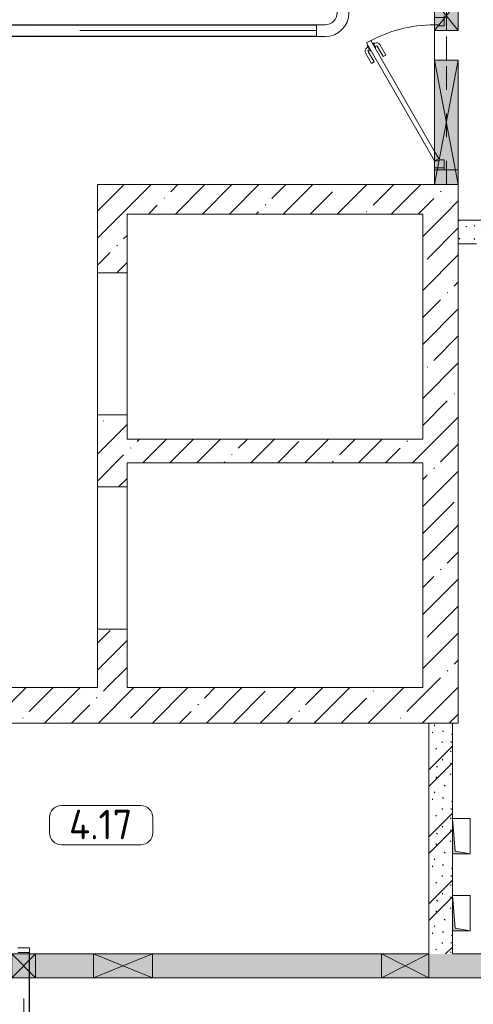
# Model space of a CAD drawing. Header units: millimetres. Extents: x -32229 to 192519, y -13689 to 125138.
# Tile 173 of 256: x 36301 to 40138, y 81125 to 89442. Entities that reach past the tile are written whole.
import ezdxf

# ---------------------------------------------------------------- set-up
doc = ezdxf.new("R2010")
doc.units = ezdxf.units.MM
doc.linetypes.add('3_ Штрих_ 1 х 1 мм', pattern=[400, 200, -200])
doc.linetypes.add('ADSK_Осевая', pattern=[2800, 2000, -400, 0, -400])
for name, color, linetype, lineweight in [('A-AREA-____-IDEN', 7, 'Continuous', 9), ('A-DOOR-____-MCUT', 7, 'Continuous', 9), ('A-DOOR-____-OTLN', 7, 'Continuous', 18), ('A-DOOR-FRAM-MCUT', 7, 'Continuous', 9), ('A-DOOR-OPNG-OTLN', 7, 'Continuous', 18), ('A-FLOR-____-OTLN', 7, 'Continuous', 18), ('A-GLAZ-____-MCUT', 7, 'Continuous', 9), ('A-GLAZ-____-OTLN', 7, 'Continuous', 18), ('A-WALL-____-MCUT', 7, 'Continuous', 40), ('A-WALL-____-PATT', 7, 'Continuous', 40), ('E-CABL-TRAY-CNTR', 7, 'ADSK_Осевая', 18), ('E-CABL-TRAY-OTLN', 7, 'Continuous', 18), ('I-WALL-____-MCUT', 7, 'Continuous', 40), ('M-EQPM-____-OTLN', 7, 'Continuous', 18), ('S-BEAM-____-OTLN', 7, 'Continuous', 18)]:
    doc.layers.add(name, color=color, linetype=linetype, lineweight=lineweight)
doc.styles.add('GOST Common_3', font='GOST_Common.ttf', dxfattribs={"height": 250})
pattern_1 = [(135, (300.56, 377.28), (-565.6854, 6e-14), [10, -790]), (135, (349.8, 474.73), (-565.6854, 6e-14), [10, -790]), (135, (423.93, 473.06), (-565.6854, 6e-14), [10, -790]), (135, (229.92, 447.9), (-565.6854, 6e-14), [10, -790]), (135, (155.08, 447.9), (-565.6854, 6e-14), [10, -790]), (135, (114.9, 369.03), (-565.6854, 6e-14), [10, -790]), (135, (132.43, 285.8), (-565.6854, 6e-14), [10, -790]), (135, (214.66, 322), (-565.6854, 6e-14), [10, -790]), (135, (198.16, 261.88), (-565.6854, 6e-14), [10, -790]), (135, (45.2, 272.9), (-565.6854, 6e-14), [10, -790]), (135, (42.32, 336.16), (-565.6854, 6e-14), [10, -790]), (135, (92.26, 192.24), (-565.6854, 6e-14), [10, -790]), (135, (7.07, 149.2), (-565.6854, 6e-14), [10, -790]), (135, (80.6, 95.1), (-565.6854, 6e-14), [10, -790]), (135, (79.53, 36.94), (-565.6854, 6e-14), [10, -790]), (135, (153.87, 74.56), (-565.6854, 6e-14), [10, -790]), (135, (228.35, 124.8), (-565.6854, 6e-14), [10, -790]), (135, (279.75, 180.4), (-565.6854, 6e-14), [10, -790]), (135, (282.9, 31.63), (-565.6854, 6e-14), [10, -790]), (135, (377.38, 53.45), (-565.6854, 6e-14), [10, -790]), (135, (352.28, 102.7), (-565.6854, 6e-14), [10, -790]), (135, (354.05, 0), (-565.6854, 6e-14), [10, -790]), (135, (553.23, 16.45), (-565.6854, 6e-14), [10, -790]), (135, (542.38, 63.45), (-565.6854, 6e-14), [10, -790]), (135, (536.58, 239.3), (-565.6854, 6e-14), [10, -790]), (135, (475.85, 203.9), (-565.6854, 6e-14), [10, -790]), (135, (475.85, 316.54), (-565.6854, 6e-14), [10, -790]), (135, (520.8, 408.7), (-565.6854, 6e-14), [10, -790]), (135, (551.1, 470.8), (-565.6854, 6e-14), [10, -790]), (135, (235.25, 537.93), (-565.6854, 6e-14), [10, -790]), (135, (407.25, 547.65), (-565.6854, 6e-14), [10, -790]), (135, (94.5, 558.6), (-565.6854, 6e-14), [10, -790]), (135, (46.4, 532.3), (-565.6854, 6e-14), [10, -790]), (135, (85.56, 465.04), (-565.6854, 6e-14), [10, -790]), (135, (355.53, 181.14), (-565.6854, 6e-14), [10, -790]), (135, (362.23, 243.6), (-565.6854, 6e-14), [10, -790]), (135, (413.45, 344.1), (-565.6854, 6e-14), [10, -790]), (135, (286.3, 273.25), (-565.6854, 6e-14), [10, -790]), (135, (423.02, 263.72), (-565.6854, 6e-14), [10, -790]), (135, (162.94, 190.2), (-565.6854, 6e-14), [10, -790]), (135, (470.25, 120.93), (-565.6854, 6e-14), [10, -790]), (135, (484.48, 9.78), (-565.6854, 6e-14), [10, -790]), (45, (0, 212.13), (-565.6854, 0), []), (45, (212.13, 0), (-565.6854, 0), []), (45, (353.55, 0), (-565.6854, 0), []), (45, (0, 353.55), (-565.6854, 0), [])]
pattern_2 = [(45, (0, 0), (-228.0985, 228.0985), []), (45, (228.1, 0), (-228.0985, 228.0985), [403.225, -80.645, 6.706, -73.939])]

# ---------------------------------------------------------------- blocks, each defined once
blk = doc.blocks.new('АР_Дверь однопольная - 1300х2100h_лест__лифт_ холл-5749084--01 ЭЛ')
at = {"layer": 'A-DOOR-____-MCUT', "color": 253, "lineweight": 13, "true_color": 0xaaaaaa}
for p, q in [((420.9, 675), (-575, 100)), ((440.9, 640.4), (420.9, 675)), ((-495, 100), (440.9, 640.4)), ((-575, 100), (-555, 65.4)), ((-555, 65.4), (-495, 100))]:
    blk.add_line(p, q, dxfattribs=at)
at = {"layer": 'A-DOOR-____-OTLN', "color": 253, "lineweight": 5, "true_color": 0xaaaaaa}
for p, q in [((248.7, 633.3), (337.5, 684.6)), ((395.3, 669.4), (352, 644.4)), ((384.5, 663.2), (378.4, 673.6)), ((399.3, 662.5), (395.3, 669.4)), ((261.2, 611.7), (248.7, 633.3)), ((261.2, 611.7), (350, 662.9)), ((306.2, 533.7), (395, 585)), ((352, 644.4), (356, 637.5)), ((362.8, 650.7), (356.8, 661.1)), ((380, 595.9), (376, 602.9)), ((423.3, 620.9), (380, 595.9)), ((390.8, 602.2), (396.8, 591.8)), ((412.5, 614.7), (418.5, 604.3)), ((419.3, 627.9), (423.3, 620.9)), ((306.2, 533.7), (318.7, 512.1)), ((318.7, 512.1), (407.5, 563.3))]:
    blk.add_line(p, q, dxfattribs=at)
for centre, radius, start, end in [((352.5, 658.6), 30, 30, 120), ((-575, 100), 1150, 360, 30), ((352.5, 658.6), 4.99, 30, 120), ((392.5, 589.3), 4.99, 300, 30), ((392.5, 589.3), 30, 300, 30)]:
    blk.add_arc(centre, radius, start, end, dxfattribs=at)
at = {"layer": 'A-DOOR-FRAM-MCUT', "color": 253, "lineweight": 13, "true_color": 0xaaaaaa}
for p, q in [((-635, 100), (-650, 100)), ((-575, 100), (-635, 100)), ((-635, 100), (-635, 20)), ((-575, 60), (-575, 100)), ((635, 100), (575, 100)), ((575, 100), (575, 60)), ((635, 20), (635, 100)), ((635, 100), (650, 100)), ((-635, 20), (-650, 20)), ((-635, 20), (-565, 20)), ((-565, 60), (-575, 60)), ((-565, 20), (-565, 60)), ((575, 60), (565, 60)), ((565, 60), (565, 20)), ((565, 20), (635, 20)), ((635, 20), (650, 20))]:
    blk.add_line(p, q, dxfattribs=at)
blk = doc.blocks.new('АР_Отверстие прямоугольное - ОВВ-3751124--01 ЭЛ')
at = {"layer": 'A-GLAZ-____-OTLN', "lineweight": 13, "true_color": 0xf0f0f0}
blk.add_hatch(color=7, dxfattribs=at).paths.add_polyline_path([(-75, 100), (-75, -100), (325, -100), (325, 100)])
at = {"layer": 'A-GLAZ-____-MCUT', "color": 253, "lineweight": 13, "true_color": 0xaaaaaa}
for p, q in [((-75, 100), (-75, -100)), ((325, 100), (325, -100))]:
    blk.add_line(p, q, dxfattribs=at)
at = {"layer": 'A-GLAZ-____-OTLN', "color": 253, "lineweight": 5, "true_color": 0xaaaaaa}
for p, q in [((325, 100), (-75, -100)), ((-75, 100), (325, -100))]:
    blk.add_line(p, q, dxfattribs=at)
at = {"layer": 'A-GLAZ-____-OTLN', "color": 253, "lineweight": 13, "true_color": 0xaaaaaa}
for p, q in [((325, 100), (-75, 100)), ((-75, 100), (-75, -100)), ((325, -100), (325, 100)), ((-75, -100), (325, -100))]:
    blk.add_line(p, q, dxfattribs=at)
blk = doc.blocks.new('АР_Отверстие прямоугольное - ЭОМ-3995123--01 ЭЛ')
at = {"layer": 'A-GLAZ-____-OTLN', "lineweight": 13, "true_color": 0xf0f0f0}
blk.add_hatch(color=7, dxfattribs=at).paths.add_polyline_path([(-125, 100), (-125, -100), (375, -100), (375, 100)])
at = {"layer": 'A-GLAZ-____-MCUT', "color": 253, "lineweight": 13, "true_color": 0xaaaaaa}
for p, q in [((-125, 100), (-125, -100)), ((375, 100), (375, -100))]:
    blk.add_line(p, q, dxfattribs=at)
at = {"layer": 'A-GLAZ-____-OTLN', "color": 253, "lineweight": 5, "true_color": 0xaaaaaa}
for p, q in [((375, 100), (-125, -100)), ((-125, 100), (375, -100))]:
    blk.add_line(p, q, dxfattribs=at)
at = {"layer": 'A-GLAZ-____-OTLN', "color": 253, "lineweight": 13, "true_color": 0xaaaaaa}
for p, q in [((375, 100), (-125, 100)), ((-125, 100), (-125, -100)), ((375, -100), (375, 100)), ((-125, -100), (375, -100))]:
    blk.add_line(p, q, dxfattribs=at)
blk = doc.blocks.new('КР-Проем - Настраиваемый-4830013--01 ЭЛ')
at = {"layer": 'A-DOOR-OPNG-OTLN', "color": 253, "lineweight": 13, "true_color": 0xaaaaaa}
for p, q in [((-600, 125), (600, 125)), ((-600, -125), (600, -125))]:
    blk.add_line(p, q, dxfattribs=at)
blk = doc.blocks.new('АР_Канал вертикальный прямоугольный - ЭОМ-5405595--01 ЭЛ')
at = {"layer": 'M-EQPM-____-OTLN', "lineweight": 13, "true_color": 0xe2e2e2}
blk.add_hatch(color=254, dxfattribs=at).paths.add_polyline_path([(-150, 75), (-150, -75), (-127.5, 52.5), (150, 75)])
at = {"layer": 'M-EQPM-____-OTLN', "color": 253, "lineweight": 13, "true_color": 0xaaaaaa}
for p, q in [((150, 75), (-150, 75)), ((-150, 75), (-150, -75)), ((150, 75), (-150, 75)), ((-150, 75), (-150, -75)), ((-150, -75), (-150, 75)), ((-150, 75), (150, 75)), ((-150, -75), (-127.5, 52.5)), ((-150, -75), (-127.5, 52.5)), ((-127.5, 52.5), (150, 75)), ((-127.5, 52.5), (150, 75)), ((150, -75), (150, 75)), ((150, 75), (150, -75)), ((-150, -75), (150, -75)), ((150, -75), (-150, -75))]:
    blk.add_line(p, q, dxfattribs=at)
blk = doc.blocks.new('АР_Отверстие прямоугольное - ВК-3918152--01 ЭЛ')
at = {"layer": 'A-GLAZ-____-OTLN', "lineweight": 13, "true_color": 0xf0f0f0}
blk.add_hatch(color=7, dxfattribs=at).paths.add_polyline_path([(0, -100), (250, -100), (250, 100), (0, 100)])
at = {"layer": 'A-GLAZ-____-MCUT', "color": 253, "lineweight": 13, "true_color": 0xaaaaaa}
for p, q in [((0, 100), (0, -100)), ((250, 100), (250, -100))]:
    blk.add_line(p, q, dxfattribs=at)
at = {"layer": 'A-GLAZ-____-OTLN', "color": 253, "lineweight": 5, "true_color": 0xaaaaaa}
for p, q in [((250, 100), (0, -100)), ((0, 100), (250, -100))]:
    blk.add_line(p, q, dxfattribs=at)
at = {"layer": 'A-GLAZ-____-OTLN', "color": 253, "lineweight": 13, "true_color": 0xaaaaaa}
for p, q in [((250, 100), (0, 100)), ((0, 100), (0, -100)), ((250, -100), (250, 100)), ((0, -100), (250, -100))]:
    blk.add_line(p, q, dxfattribs=at)
blk = doc.blocks.new('АР_Отверстие прямоугольное - ЭОМ-4898080--01 ЭЛ')
at = {"layer": 'A-GLAZ-____-OTLN', "lineweight": 13, "true_color": 0xf0f0f0}
blk.add_hatch(color=7, dxfattribs=at).paths.add_polyline_path([(650, 100), (-400, 100), (-400, -100), (650, -100)])
at = {"layer": 'A-GLAZ-____-MCUT', "color": 253, "lineweight": 13, "true_color": 0xaaaaaa}
for p, q in [((-400, 100), (-400, -100)), ((650, 100), (650, -100))]:
    blk.add_line(p, q, dxfattribs=at)
at = {"layer": 'A-GLAZ-____-OTLN', "color": 253, "lineweight": 5, "true_color": 0xaaaaaa}
for p, q in [((650, 100), (-400, -100)), ((-400, 100), (650, -100))]:
    blk.add_line(p, q, dxfattribs=at)
at = {"layer": 'A-GLAZ-____-OTLN', "color": 253, "lineweight": 13, "true_color": 0xaaaaaa}
for p, q in [((650, 100), (-400, 100)), ((-400, 100), (-400, -100)), ((650, -100), (650, 100)), ((-400, -100), (650, -100))]:
    blk.add_line(p, q, dxfattribs=at)
blk = doc.blocks.new('АР_Перемычка - 200_Уx2_75x5__Опх2_125_75x5_-125_75x5_-7339808--01 ЭЛ')
at = {"layer": 'S-BEAM-____-OTLN', "color": 9, "linetype": '3_ Штрих_ 1 х 1 мм', "lineweight": 15, "true_color": 0xc4c4c4}
for p, q in [((-775, 100), (-775, -100)), ((775, 100), (775, -100)), ((-775, 0), (275, 0)), ((275, 0), (525, 0)), ((525, 0), (775, 0))]:
    blk.add_line(p, q, dxfattribs=at)
blk = doc.blocks.new('АР_Отверстие прямоугольное - ЭОМ-6315706--01 ЭЛ')
at = {"layer": 'A-GLAZ-____-OTLN', "lineweight": 13, "true_color": 0xf0f0f0}
blk.add_hatch(color=7, dxfattribs=at).paths.add_polyline_path([(25, 100), (25, -100), (225, -100), (225, 100)])
at = {"layer": 'A-GLAZ-____-MCUT', "color": 253, "lineweight": 13, "true_color": 0xaaaaaa}
for p, q in [((25, 100), (25, -100)), ((225, 100), (225, -100))]:
    blk.add_line(p, q, dxfattribs=at)
at = {"layer": 'A-GLAZ-____-OTLN', "color": 253, "lineweight": 5, "true_color": 0xaaaaaa}
for p, q in [((225, 100), (25, -100)), ((25, 100), (225, -100))]:
    blk.add_line(p, q, dxfattribs=at)
at = {"layer": 'A-GLAZ-____-OTLN', "color": 253, "lineweight": 13, "true_color": 0xaaaaaa}
for p, q in [((225, 100), (25, 100)), ((25, 100), (25, -100)), ((225, -100), (225, 100)), ((25, -100), (225, -100))]:
    blk.add_line(p, q, dxfattribs=at)
blk = doc.blocks.new('Наметкина 10_РД_АР_П_отсоединено_rvt-1--01 ЭЛ')
at = {"layer": 'A-WALL-____-PATT', "lineweight": 5, "true_color": 0xaaaaaa}
h = blk.add_hatch(dxfattribs=at)
h.set_pattern_fill('FP_1', color=253, style=0, pattern_type=2)
h.set_pattern_definition(pattern_2)
h.paths.add_polyline_path([(39710.3, 87800), (40010.3, 87800), (40010.3, 88050), (36960.3, 88050), (36960.3, 87800), (38630.4, 87800)])
h = blk.add_hatch(dxfattribs=at)
h.set_pattern_fill('FP_1', color=253, style=0, pattern_type=2)
h.set_pattern_definition(pattern_2)
h.paths.add_polyline_path([(36960.3, 83800), (37210.3, 83800), (37210.3, 84295), (36960.3, 84295)])
h.paths.add_polyline_path([(37210.3, 85495), (37210.3, 86105), (36960.3, 86105), (36960.3, 85495)])
h.paths.add_polyline_path([(37210.3, 87305), (37210.3, 87800), (36960.3, 87800), (36960.3, 87305)])
h = blk.add_hatch(dxfattribs=at)
h.set_pattern_fill('FP_1', color=253, style=0, pattern_type=2)
h.set_pattern_definition(pattern_2)
h.paths.add_polyline_path([(40010.3, 83500), (40010.3, 87800), (39710.3, 87800), (39710.3, 83500)])
h = blk.add_hatch(dxfattribs=at)
h.set_pattern_fill('FP_6', color=253, style=0, pattern_type=2)
h.set_pattern_definition(pattern_1)
h.paths.add_polyline_path([(43210.3, 87550), (43210.3, 87750), (40010.3, 87750), (40010.3, 87550), (42610.3, 87550)])
h = blk.add_hatch(dxfattribs=at)
h.set_pattern_fill('FP_1', color=253, style=0, pattern_type=2)
h.set_pattern_definition(pattern_2)
h.paths.add_polyline_path([(39710.3, 85700), (39710.3, 85900), (37210.3, 85900), (37210.3, 85700)])
h = blk.add_hatch(dxfattribs=at)
h.set_pattern_fill('FP_1', color=253, style=0, pattern_type=2)
h.set_pattern_definition(pattern_2)
h.paths.add_polyline_path([(39710.3, 83500), (39710.3, 83800), (26585.3, 83800), (26585.3, 83500), (36624.1, 83500)])
h.paths.add_polyline_path([(25060.3, 83500), (25285.3, 83500), (25285.3, 83800), (25060.3, 83800), (25060.3, 83654)])
h = blk.add_hatch(dxfattribs=at)
h.set_pattern_fill('FP_6', color=253, style=0, pattern_type=2)
h.set_pattern_definition(pattern_1)
h.paths.add_polyline_path([(39960.3, 81550), (39960.3, 83500), (39760.3, 83500), (39760.3, 81550)])
h = blk.add_hatch(dxfattribs=at)
h.set_pattern_fill('FP_6', color=253, style=0, pattern_type=2)
h.set_pattern_definition(pattern_1)
h.paths.add_polyline_path([(43210.3, 81350), (43210.3, 81550), (36385.5, 81550), (36385.5, 81350), (40960.3, 81350)])
h.paths.add_polyline_path([(36285.5, 81350), (36285.5, 81550), (34385.3, 81550), (34385.3, 81350), (36235.3, 81350)])
at = {"layer": 'A-FLOR-____-OTLN', "color": 253, "lineweight": 13, "true_color": 0xaaaaaa}
for p, q in [((39810.3, 89350), (39810.3, 89400)), ((39810.3, 89400), (39810.3, 89350)), ((39810.3, 89100), (39810.3, 89350)), ((39810.3, 89350), (39810.3, 89100)), ((39810.3, 88330), (39810.3, 89100)), ((39810.3, 89100), (39810.3, 88330)), ((39810.3, 88050), (39810.3, 88190)), ((39810.3, 88190), (39810.3, 88175)), ((39810.3, 88175), (40010.3, 88175)), ((40010.3, 88175), (40010.3, 88050)), ((36960.3, 86105), (36960.3, 87305)), ((36960.3, 84295), (36960.3, 85495))]:
    blk.add_line(p, q, dxfattribs=at)
at = {"layer": 'A-WALL-____-MCUT', "color": 253, "lineweight": 13, "true_color": 0xaaaaaa}
for p, q in [((39810.3, 88050), (36960.3, 88050)), ((36960.3, 88050), (36960.3, 87800)), ((40010.3, 88050), (39810.3, 88050)), ((40010.3, 87800), (40010.3, 88050)), ((36960.3, 87800), (36960.3, 87305)), ((37210.3, 87800), (39710.3, 87800)), ((37210.3, 87305), (37210.3, 87800)), ((39710.3, 87800), (39710.3, 85900)), ((40010.3, 83500), (40010.3, 87800)), ((36960.3, 87305), (37210.3, 87305)), ((36960.3, 86105), (36960.3, 85495)), ((37210.3, 86105), (36960.3, 86105)), ((37210.3, 85900), (37210.3, 86105)), ((39710.3, 85900), (37210.3, 85900)), ((37210.3, 85700), (39710.3, 85700)), ((37210.3, 85495), (37210.3, 85700)), ((39710.3, 85700), (39710.3, 83800)), ((36960.3, 85495), (37210.3, 85495)), ((36960.3, 84295), (36960.3, 83800)), ((37210.3, 84295), (36960.3, 84295)), ((37210.3, 83800), (37210.3, 84295)), ((36960.3, 83800), (36010.3, 83800)), ((39710.3, 83800), (37210.3, 83800)), ((36010.3, 83500), (39710.3, 83500)), ((39710.3, 83500), (40010.3, 83500))]:
    blk.add_line(p, q, dxfattribs=at)
at = {"layer": 'I-WALL-____-MCUT', "color": 253, "lineweight": 13, "true_color": 0xaaaaaa}
for p, q in [((40285.3, 87750), (40010.3, 87750)), ((40010.3, 87750), (40010.3, 87550)), ((40010.3, 87550), (40165.3, 87550)), ((39760.3, 83500), (39760.3, 81550)), ((39960.3, 83500), (39760.3, 83500)), ((39960.3, 82695), (39960.3, 83500)), ((39960.3, 82045), (39960.3, 82395)), ((39960.3, 81550), (39960.3, 81745)), ((36435.3, 81550), (36385.5, 81550)), ((36925.3, 81550), (36435.3, 81550)), ((37425.3, 81550), (36925.3, 81550)), ((39360.3, 81550), (37425.3, 81550)), ((39760.3, 81550), (39360.3, 81550)), ((40560.3, 81550), (39960.3, 81550)), ((36385.5, 81350), (36435.3, 81350)), ((36435.3, 81350), (36925.3, 81350)), ((36925.3, 81350), (37425.3, 81350)), ((37425.3, 81350), (39360.3, 81350)), ((39360.3, 81350), (39760.3, 81350)), ((39760.3, 81350), (40560.3, 81350))]:
    blk.add_line(p, q, dxfattribs=at)
at = {"layer": 'A-DOOR-____-OTLN', "color": 253, "lineweight": 13, "true_color": 0xaaaaaa}
for name, p, rotation in [('АР_Дверь однопольная - 1300х2100h_лест__лифт_ холл-5749084--01 ЭЛ', (39910.3, 88825), 90), ('КР-Проем - Настраиваемый-4830013--01 ЭЛ', (37085.3, 86705), 269.9999999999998), ('КР-Проем - Настраиваемый-4830013--01 ЭЛ', (37085.3, 84895), 269.9999999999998)]:
    blk.add_blockref(name, p, dxfattribs=dict(at, rotation=rotation))
at = {"layer": 'A-GLAZ-____-OTLN', "color": 253, "lineweight": 13, "true_color": 0xaaaaaa}
for name, p, rotation in [('АР_Отверстие прямоугольное - ВК-3918152--01 ЭЛ', (39910.3, 89350), 90), ('АР_Отверстие прямоугольное - ЭОМ-4898080--01 ЭЛ', (39910.3, 88700), 270), ('АР_Отверстие прямоугольное - ЭОМ-6315706--01 ЭЛ', (36460.3, 81450), 180), ('АР_Отверстие прямоугольное - ЭОМ-3995123--01 ЭЛ', (37300.3, 81450), 180), ('АР_Отверстие прямоугольное - ОВВ-3751124--01 ЭЛ', (39685.3, 81450), 180)]:
    blk.add_blockref(name, p, dxfattribs=dict(at, rotation=rotation))
at = {"layer": 'M-EQPM-____-OTLN', "color": 253, "lineweight": 13, "true_color": 0xaaaaaa, "rotation": 90}
for p in [(40035.3, 82545), (40035.3, 81895)]:
    blk.add_blockref('АР_Канал вертикальный прямоугольный - ЭОМ-5405595--01 ЭЛ', p, dxfattribs=at)
at = {"layer": 'S-BEAM-____-OTLN', "color": 253, "lineweight": 13, "true_color": 0xaaaaaa, "rotation": 90}
blk.add_blockref('АР_Перемычка - 200_Уx2_75x5__Опх2_125_75x5_-125_75x5_-7339808--01 ЭЛ', (39910.3, 88825), dxfattribs=at)
blk = doc.blocks.new('M_Горизонтальный изгиб-колено для канального - Стандартное-V296--01 ЭЛ')
at = {"layer": 'E-CABL-TRAY-OTLN', "color": 1, "true_color": 0xff0000}
for p, q in [((50, 225), (-50, 225)), ((-50, 225), (-50, 150)), ((50, 150), (50, 225)), ((-225, -50), (-225, 50)), ((-225, 50), (-150, 50)), ((-150, -50), (-225, -50))]:
    blk.add_line(p, q, dxfattribs=at)
for radius, end in [(200, 360), (100, 0)]:
    blk.add_arc((-150, 150), radius, 270, end, dxfattribs=at)
blk = doc.blocks.new('Марка помещения 2 - Марка помещения 2-1605974--01 ЭЛ')
at = {"layer": 'A-AREA-____-IDEN', "color": 253, "true_color": 0xaaaaaa}
for p, q in [((-1.797, 0.841), (1.569, 0.841)), ((-2.297, -0.309), (-2.297, 0.341)), ((2.069, 0.341), (2.069, -0.309)), ((1.569, -0.809), (-1.797, -0.809))]:
    blk.add_line(p, q, dxfattribs=at)
for centre, start, end in [((-1.797, 0.341), 90, 180), ((1.569, 0.341), 0, 90), ((-1.797, -0.309), 180, 270), ((1.569, -0.309), 270, 360)]:
    blk.add_arc(centre, 0.5, start, end, dxfattribs=at)

msp = doc.modelspace()

# ---------------------------------------------------------------- linework, layer by layer
at = {"layer": 'E-CABL-TRAY-CNTR', "color": 1, "true_color": 0xff0000}
msp.add_line((38810.4, 89349.9), (26982.8, 89349.9), dxfattribs=at)
at = {"layer": 'E-CABL-TRAY-CNTR', "color": 94, "true_color": 0x009f00}
msp.add_line((36335.5, 73574.8), (36335.5, 81562.8), dxfattribs=at)
at = {"layer": 'E-CABL-TRAY-OTLN', "color": 1, "true_color": 0xff0000}
for p, q in [((38810.4, 89399.9), (26982.8, 89399.9)), ((38810.4, 89397.3), (26982.8, 89397.3)), ((38810.4, 89399.9), (38810.4, 89397.3)), ((38810.4, 89302.4), (26982.8, 89302.4)), ((38810.4, 89299.9), (26982.8, 89299.9)), ((38810.4, 89302.4), (38810.4, 89299.9))]:
    msp.add_line(p, q, dxfattribs=at)
at = {"layer": 'E-CABL-TRAY-OTLN', "color": 150, "true_color": 0x0080ff}
msp.add_line((36385.5, 81602.8), (36285.5, 81602.8), dxfattribs=at)
at = {"layer": 'E-CABL-TRAY-OTLN', "color": 94, "true_color": 0x009f00}
for p, q in [((36385.5, 73574.8), (36385.5, 81602.8)), ((36285.5, 81562.8), (36385.5, 81562.8)), ((36382.9, 73574.8), (36382.9, 81562.8))]:
    msp.add_line(p, q, dxfattribs=at)

# ---------------------------------------------------------------- block references
at = {"lineweight": 5}
msp.add_blockref('Наметкина 10_РД_АР_П_отсоединено_rvt-1--01 ЭЛ', (0, 0), dxfattribs=at)
at = {"layer": 'A-AREA-____-IDEN', "color": 253, "true_color": 0xaaaaaa, "xscale": 199.9999999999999, "yscale": 199.9999999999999, "zscale": 199.9999999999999}
msp.add_blockref('Марка помещения 2 - Марка помещения 2-1605974--01 ЭЛ', (37013.2, 82635), dxfattribs=at)
at = {"layer": 'E-CABL-TRAY-OTLN', "color": 1, "true_color": 0xff0000}
msp.add_blockref('M_Горизонтальный изгиб-колено для канального - Стандартное-V296--01 ЭЛ', (39035.4, 89349.9), dxfattribs=at)

# ---------------------------------------------------------------- texts
at = {"layer": 'A-AREA-____-IDEN', "color": 253, "true_color": 0xaaaaaa, "insert": (36718.7, 82768.8), "char_height": 250, "width": 721.519, "attachment_point": 1, "style": 'GOST Common_3'}
msp.add_mtext('4.17', dxfattribs=at)

doc.saveas('drawing.dxf')
